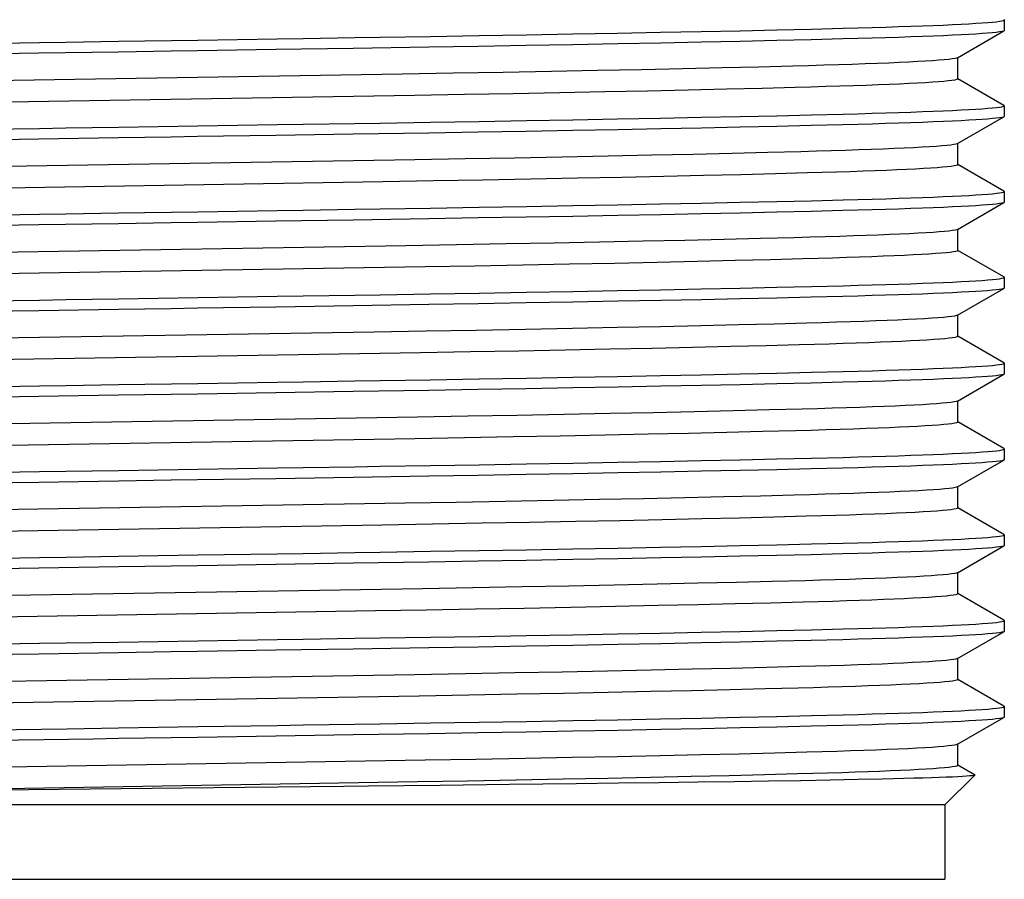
# Model space of a CAD drawing. Header units: centimetres. Extents: x 4745 to 39369, y 17389 to 19524.
# Tile 39 of 188: x 15568.67 to 15571.32, y 18144.56 to 18146.88. Entities that reach past the tile are written whole.
import ezdxf

# ---------------------------------------------------------------- set-up
doc = ezdxf.new("R2010")
doc.units = ezdxf.units.CM
doc.layers.add('$_urządzenia', color=250, linetype='Continuous')

# ---------------------------------------------------------------- blocks, each defined once
blk = doc.blocks.new('A$C92957c0b')
at = {"layer": '$_urządzenia'}
for p, q in [((-171.15, -1096.375), (-171.15, -1096.664)), ((-179.311, -1096.688), (-178.263, -1096.666)), ((-178.263, -1096.666), (-177.27, -1096.644)), ((-177.27, -1096.644), (-176.341, -1096.622)), ((-176.341, -1096.622), (-175.488, -1096.6)), ((-172.408, -1097.395), (-171.158, -1096.673)), ((-186.602, -1096.82), (-185.291, -1096.799)), ((-185.291, -1096.799), (-184.012, -1096.777)), ((-184.012, -1096.777), (-182.768, -1096.755)), ((-182.768, -1096.755), (-181.564, -1096.733)), ((-181.564, -1096.733), (-180.41, -1096.71)), ((-180.41, -1096.71), (-179.311, -1096.688)), ((-177.273, -1096.932), (-178.259, -1096.954)), ((-176.349, -1096.911), (-177.273, -1096.932)), ((-175.497, -1096.889), (-176.349, -1096.911)), ((-186.64, -1097.11), (-188.679, -1097.142)), ((-185.319, -1097.088), (-186.64, -1097.11)), ((-184.026, -1097.066), (-185.319, -1097.088)), ((-182.767, -1097.043), (-184.026, -1097.066)), ((-181.552, -1097.021), (-182.767, -1097.043)), ((-180.396, -1096.999), (-181.552, -1097.021)), ((-179.3, -1096.976), (-180.396, -1096.999)), ((-178.259, -1096.954), (-179.3, -1096.976)), ((-172.408, -1097.395), (-172.428, -1097.403)), ((-172.4, -1097.962), (-172.4, -1097.395)), ((-180.919, -1097.715), (-182.099, -1097.739)), ((-179.804, -1097.691), (-180.919, -1097.715)), ((-178.748, -1097.667), (-179.804, -1097.691)), ((-177.759, -1097.643), (-178.748, -1097.667)), ((-176.844, -1097.62), (-177.759, -1097.643)), ((-185.985, -1097.812), (-187.357, -1097.836)), ((-184.642, -1097.788), (-185.985, -1097.812)), ((-183.341, -1097.764), (-184.642, -1097.788)), ((-182.099, -1097.739), (-183.341, -1097.764)), ((-171.158, -1098.675), (-172.398, -1097.959)), ((-179.661, -1098.265), (-180.754, -1098.289)), ((-178.633, -1098.241), (-179.661, -1098.265)), ((-177.673, -1098.218), (-178.633, -1098.241)), ((-176.776, -1098.195), (-177.673, -1098.218)), ((-185.684, -1098.384), (-187.027, -1098.408)), ((-184.373, -1098.361), (-185.684, -1098.384)), ((-183.115, -1098.337), (-184.373, -1098.361)), ((-181.907, -1098.313), (-183.115, -1098.337)), ((-180.754, -1098.289), (-181.907, -1098.313)), ((-171.15, -1098.684), (-171.15, -1098.973)), ((-182.768, -1099.064), (-181.564, -1099.042)), ((-181.564, -1099.042), (-180.41, -1099.019)), ((-180.41, -1099.019), (-179.311, -1098.997)), ((-179.311, -1098.997), (-178.263, -1098.975)), ((-178.263, -1098.975), (-177.27, -1098.953)), ((-177.27, -1098.953), (-176.341, -1098.931)), ((-176.341, -1098.931), (-175.488, -1098.909)), ((-172.408, -1099.704), (-171.158, -1098.982)), ((-186.602, -1099.13), (-185.291, -1099.108)), ((-185.291, -1099.108), (-184.012, -1099.086)), ((-184.012, -1099.086), (-182.768, -1099.064)), ((-180.396, -1099.308), (-181.552, -1099.33)), ((-179.3, -1099.285), (-180.396, -1099.308)), ((-178.259, -1099.263), (-179.3, -1099.285)), ((-177.273, -1099.241), (-178.259, -1099.263)), ((-176.349, -1099.22), (-177.273, -1099.241)), ((-175.497, -1099.198), (-176.349, -1099.22)), ((-186.64, -1099.419), (-188.679, -1099.451)), ((-185.319, -1099.397), (-186.64, -1099.419)), ((-184.026, -1099.375), (-185.319, -1099.397)), ((-182.767, -1099.353), (-184.026, -1099.375)), ((-181.552, -1099.33), (-182.767, -1099.353)), ((-172.4, -1100.272), (-172.4, -1099.704)), ((-185.662, -1100.116), (-187.019, -1100.139)), ((-184.335, -1100.092), (-185.662, -1100.116)), ((-183.049, -1100.067), (-184.335, -1100.092)), ((-181.814, -1100.043), (-183.049, -1100.067)), ((-180.636, -1100.018), (-181.814, -1100.043)), ((-179.523, -1099.994), (-180.636, -1100.018)), ((-178.48, -1099.97), (-179.523, -1099.994)), ((-177.512, -1099.946), (-178.48, -1099.97)), ((-176.624, -1099.923), (-177.512, -1099.946)), ((-171.158, -1100.984), (-172.398, -1100.268)), ((-182.645, -1100.637), (-183.893, -1100.661)), ((-181.451, -1100.613), (-182.645, -1100.637)), ((-180.318, -1100.589), (-181.451, -1100.613)), ((-179.25, -1100.565), (-180.318, -1100.589)), ((-178.247, -1100.541), (-179.25, -1100.565)), ((-177.314, -1100.518), (-178.247, -1100.541)), ((-176.454, -1100.495), (-177.314, -1100.518)), ((-186.518, -1100.708), (-187.878, -1100.731)), ((-185.187, -1100.685), (-186.518, -1100.708)), ((-183.893, -1100.661), (-185.187, -1100.685)), ((-171.15, -1100.993), (-171.15, -1101.282)), ((-186.602, -1101.439), (-185.291, -1101.417)), ((-185.291, -1101.417), (-184.012, -1101.395)), ((-184.012, -1101.395), (-182.768, -1101.373)), ((-182.768, -1101.373), (-181.564, -1101.351)), ((-181.564, -1101.351), (-180.41, -1101.328)), ((-180.41, -1101.328), (-179.311, -1101.306)), ((-179.311, -1101.306), (-178.263, -1101.284)), ((-178.263, -1101.284), (-177.27, -1101.262)), ((-177.27, -1101.262), (-176.341, -1101.24)), ((-176.341, -1101.24), (-175.488, -1101.219)), ((-172.408, -1102.013), (-171.158, -1101.291)), ((-185.319, -1101.706), (-186.64, -1101.728)), ((-184.026, -1101.684), (-185.319, -1101.706)), ((-182.767, -1101.662), (-184.026, -1101.684)), ((-181.552, -1101.639), (-182.767, -1101.662)), ((-180.396, -1101.617), (-181.552, -1101.639)), ((-179.3, -1101.595), (-180.396, -1101.617)), ((-178.259, -1101.572), (-179.3, -1101.595)), ((-177.273, -1101.55), (-178.259, -1101.572)), ((-176.349, -1101.529), (-177.273, -1101.55)), ((-175.497, -1101.507), (-176.349, -1101.529)), ((-186.64, -1101.728), (-188.679, -1101.76)), ((-176.804, -1102.237), (-177.713, -1102.26)), ((-172.408, -1102.013), (-172.426, -1102.021)), ((-172.4, -1102.581), (-172.4, -1102.013)), ((-187.262, -1102.453), (-203.077, -1102.715)), ((-185.895, -1102.429), (-187.262, -1102.453)), ((-184.561, -1102.405), (-185.895, -1102.429)), ((-183.278, -1102.381), (-184.561, -1102.405)), ((-182.046, -1102.356), (-183.278, -1102.381)), ((-180.87, -1102.332), (-182.046, -1102.356)), ((-179.751, -1102.308), (-180.87, -1102.332)), ((-178.696, -1102.284), (-179.751, -1102.308)), ((-177.713, -1102.26), (-178.696, -1102.284)), ((-171.158, -1103.293), (-172.398, -1102.577)), ((-185.409, -1102.998), (-186.745, -1103.021)), ((-184.111, -1102.974), (-185.409, -1102.998)), ((-182.854, -1102.95), (-184.111, -1102.974)), ((-181.646, -1102.926), (-182.854, -1102.95)), ((-180.494, -1102.901), (-181.646, -1102.926)), ((-179.41, -1102.878), (-180.494, -1102.901)), ((-178.395, -1102.854), (-179.41, -1102.878)), ((-177.446, -1102.831), (-178.395, -1102.854)), ((-176.574, -1102.808), (-177.446, -1102.831)), ((-177.27, -1103.571), (-176.341, -1103.549)), ((-176.341, -1103.549), (-175.488, -1103.528)), ((-171.15, -1103.302), (-171.15, -1103.591)), ((-186.602, -1103.748), (-185.291, -1103.726)), ((-185.291, -1103.726), (-184.012, -1103.704)), ((-184.012, -1103.704), (-182.768, -1103.682)), ((-182.768, -1103.682), (-181.564, -1103.66)), ((-181.564, -1103.66), (-180.41, -1103.637)), ((-180.41, -1103.637), (-179.311, -1103.615)), ((-179.311, -1103.615), (-178.263, -1103.593)), ((-178.263, -1103.593), (-177.27, -1103.571)), ((-175.497, -1103.816), (-176.349, -1103.838)), ((-172.408, -1104.322), (-171.158, -1103.6)), ((-186.64, -1104.037), (-188.679, -1104.069)), ((-185.319, -1104.015), (-186.64, -1104.037)), ((-184.026, -1103.993), (-185.319, -1104.015)), ((-182.767, -1103.971), (-184.026, -1103.993)), ((-181.552, -1103.948), (-182.767, -1103.971)), ((-180.396, -1103.926), (-181.552, -1103.948)), ((-179.3, -1103.904), (-180.396, -1103.926)), ((-178.259, -1103.882), (-179.3, -1103.904)), ((-177.273, -1103.86), (-178.259, -1103.882)), ((-176.349, -1103.838), (-177.273, -1103.86)), ((-172.408, -1104.322), (-172.434, -1104.332)), ((-172.4, -1104.89), (-172.4, -1104.322)), ((-179.319, -1104.607), (-180.41, -1104.631)), ((-178.295, -1104.583), (-179.319, -1104.607)), ((-177.345, -1104.56), (-178.295, -1104.583)), ((-176.47, -1104.537), (-177.345, -1104.56)), ((-188.116, -1104.776), (-202.587, -1105.015)), ((-186.728, -1104.753), (-188.116, -1104.776)), ((-185.366, -1104.729), (-186.728, -1104.753)), ((-184.044, -1104.704), (-185.366, -1104.729)), ((-182.778, -1104.68), (-184.044, -1104.704)), ((-181.566, -1104.656), (-182.778, -1104.68)), ((-180.41, -1104.631), (-181.566, -1104.656)), ((-171.158, -1105.602), (-172.398, -1104.886)), ((-177.558, -1105.143), (-178.516, -1105.166)), ((-176.677, -1105.12), (-177.558, -1105.143)), ((-185.523, -1105.309), (-186.865, -1105.332)), ((-184.222, -1105.285), (-185.523, -1105.309)), ((-182.97, -1105.261), (-184.222, -1105.285)), ((-181.774, -1105.237), (-182.97, -1105.261)), ((-180.631, -1105.213), (-181.774, -1105.237)), ((-179.545, -1105.19), (-180.631, -1105.213)), ((-178.516, -1105.166), (-179.545, -1105.19)), ((-171.15, -1105.611), (-171.15, -1105.9)), ((-181.564, -1105.969), (-180.41, -1105.947)), ((-180.41, -1105.947), (-179.311, -1105.924)), ((-179.311, -1105.924), (-178.263, -1105.902)), ((-178.263, -1105.902), (-177.27, -1105.88)), ((-177.27, -1105.88), (-176.341, -1105.858)), ((-176.341, -1105.858), (-175.488, -1105.837)), ((-172.408, -1106.631), (-171.158, -1105.909)), ((-186.602, -1106.057), (-185.291, -1106.035)), ((-185.291, -1106.035), (-184.012, -1106.013)), ((-184.012, -1106.013), (-182.768, -1105.991)), ((-182.768, -1105.991), (-181.564, -1105.969)), ((-179.3, -1106.213), (-180.396, -1106.235)), ((-178.259, -1106.191), (-179.3, -1106.213)), ((-177.273, -1106.169), (-178.259, -1106.191)), ((-176.349, -1106.147), (-177.273, -1106.169)), ((-175.497, -1106.126), (-176.349, -1106.147)), ((-186.64, -1106.346), (-188.679, -1106.378)), ((-185.319, -1106.324), (-186.64, -1106.346)), ((-184.026, -1106.302), (-185.319, -1106.324)), ((-182.767, -1106.28), (-184.026, -1106.302)), ((-181.552, -1106.257), (-182.767, -1106.28)), ((-180.396, -1106.235), (-181.552, -1106.257)), ((-172.4, -1107.199), (-172.4, -1106.631)), ((-182.998, -1106.994), (-184.273, -1107.018)), ((-181.77, -1106.969), (-182.998, -1106.994)), ((-180.6, -1106.945), (-181.77, -1106.969)), ((-179.491, -1106.92), (-180.6, -1106.945)), ((-178.45, -1106.896), (-179.491, -1106.92)), ((-177.484, -1106.872), (-178.45, -1106.896)), ((-176.596, -1106.849), (-177.484, -1106.872)), ((-185.589, -1107.042), (-186.948, -1107.065)), ((-184.273, -1107.018), (-185.589, -1107.042)), ((-171.158, -1107.911), (-172.398, -1107.195)), ((-180.741, -1107.525), (-181.894, -1107.549)), ((-179.648, -1107.501), (-180.741, -1107.525)), ((-178.619, -1107.477), (-179.648, -1107.501)), ((-177.659, -1107.454), (-178.619, -1107.477)), ((-176.769, -1107.431), (-177.659, -1107.454)), ((-185.68, -1107.621), (-187.02, -1107.644)), ((-184.37, -1107.597), (-185.68, -1107.621)), ((-183.106, -1107.573), (-184.37, -1107.597)), ((-181.894, -1107.549), (-183.106, -1107.573)), ((-171.15, -1107.92), (-171.15, -1108.209)), ((-185.291, -1108.344), (-184.012, -1108.322)), ((-184.012, -1108.322), (-182.768, -1108.3)), ((-182.768, -1108.3), (-181.564, -1108.278)), ((-181.564, -1108.278), (-180.41, -1108.256)), ((-180.41, -1108.256), (-179.311, -1108.233)), ((-179.311, -1108.233), (-178.263, -1108.211)), ((-178.263, -1108.211), (-177.27, -1108.189)), ((-177.27, -1108.189), (-176.341, -1108.167)), ((-176.341, -1108.167), (-175.488, -1108.146)), ((-172.408, -1108.94), (-171.158, -1108.218)), ((-186.602, -1108.366), (-185.291, -1108.344)), ((-182.767, -1108.589), (-184.026, -1108.611)), ((-181.552, -1108.566), (-182.767, -1108.589)), ((-180.396, -1108.544), (-181.552, -1108.566)), ((-179.3, -1108.522), (-180.396, -1108.544)), ((-178.259, -1108.5), (-179.3, -1108.522)), ((-177.273, -1108.478), (-178.259, -1108.5)), ((-176.349, -1108.456), (-177.273, -1108.478)), ((-175.497, -1108.435), (-176.349, -1108.456)), ((-186.64, -1108.655), (-188.679, -1108.687)), ((-185.319, -1108.633), (-186.64, -1108.655)), ((-184.026, -1108.611), (-185.319, -1108.633)), ((-172.408, -1108.94), (-172.425, -1108.948)), ((-172.4, -1109.508), (-172.4, -1108.94)), ((-187.283, -1109.38), (-203.143, -1109.643)), ((-185.911, -1109.357), (-187.283, -1109.38)), ((-184.575, -1109.332), (-185.911, -1109.357)), ((-183.286, -1109.308), (-184.575, -1109.332)), ((-182.046, -1109.284), (-183.286, -1109.308)), ((-180.864, -1109.259), (-182.046, -1109.284)), ((-179.747, -1109.235), (-180.864, -1109.259)), ((-178.699, -1109.211), (-179.747, -1109.235)), ((-177.717, -1109.187), (-178.699, -1109.211)), ((-176.807, -1109.164), (-177.717, -1109.187)), ((-171.158, -1110.22), (-172.398, -1109.504)), ((-185.216, -1109.921), (-186.544, -1109.945)), ((-183.929, -1109.898), (-185.216, -1109.921)), ((-182.688, -1109.874), (-183.929, -1109.898)), ((-181.497, -1109.85), (-182.688, -1109.874)), ((-180.363, -1109.826), (-181.497, -1109.85)), ((-179.289, -1109.802), (-180.363, -1109.826)), ((-178.283, -1109.779), (-179.289, -1109.802)), ((-177.348, -1109.755), (-178.283, -1109.779)), ((-176.481, -1109.732), (-177.348, -1109.755)), ((-187.902, -1109.968), (-202.866, -1110.215)), ((-186.544, -1109.945), (-187.902, -1109.968)), ((-176.341, -1110.476), (-175.488, -1110.455)), ((-171.15, -1110.23), (-171.15, -1110.518)), ((-186.602, -1110.675), (-185.291, -1110.653)), ((-185.291, -1110.653), (-184.012, -1110.632)), ((-184.012, -1110.632), (-182.768, -1110.609)), ((-182.768, -1110.609), (-181.564, -1110.587)), ((-181.564, -1110.587), (-180.41, -1110.565)), ((-180.41, -1110.565), (-179.311, -1110.542)), ((-179.311, -1110.542), (-178.263, -1110.52)), ((-178.263, -1110.52), (-177.27, -1110.498)), ((-177.27, -1110.498), (-176.341, -1110.476)), ((-172.408, -1111.25), (-171.158, -1110.527)), ((-186.64, -1110.964), (-188.679, -1110.996)), ((-185.319, -1110.943), (-186.64, -1110.964)), ((-184.026, -1110.92), (-185.319, -1110.943)), ((-182.767, -1110.898), (-184.026, -1110.92)), ((-181.552, -1110.875), (-182.767, -1110.898)), ((-180.396, -1110.853), (-181.552, -1110.875)), ((-179.3, -1110.831), (-180.396, -1110.853)), ((-178.259, -1110.809), (-179.3, -1110.831)), ((-177.273, -1110.787), (-178.259, -1110.809)), ((-176.349, -1110.765), (-177.273, -1110.787)), ((-175.497, -1110.744), (-176.349, -1110.765)), ((-172.408, -1111.25), (-172.438, -1111.261)), ((-172.4, -1111.817), (-172.4, -1111.25)), ((-178.359, -1111.512), (-179.397, -1111.536)), ((-177.397, -1111.488), (-178.359, -1111.512)), ((-176.514, -1111.465), (-177.397, -1111.488)), ((-185.455, -1111.658), (-186.812, -1111.681)), ((-184.14, -1111.634), (-185.455, -1111.658)), ((-182.875, -1111.609), (-184.14, -1111.634)), ((-181.657, -1111.585), (-182.875, -1111.609)), ((-180.496, -1111.561), (-181.657, -1111.585)), ((-179.397, -1111.536), (-180.496, -1111.561)), ((-176.569, -1112.044), (-177.444, -1112.067)), ((-171.158, -1112.529), (-172.398, -1111.813)), ((-188.078, -1112.28), (-203.033, -1112.527)), ((-186.717, -1112.257), (-188.078, -1112.28)), ((-185.383, -1112.234), (-186.717, -1112.257)), ((-184.08, -1112.21), (-185.383, -1112.234)), ((-182.82, -1112.186), (-184.08, -1112.21)), ((-181.614, -1112.161), (-182.82, -1112.186)), ((-180.475, -1112.137), (-181.614, -1112.161)), ((-179.4, -1112.114), (-180.475, -1112.137)), ((-178.392, -1112.09), (-179.4, -1112.114)), ((-177.444, -1112.067), (-178.392, -1112.09)), ((-171.15, -1112.539), (-171.15, -1112.827)), ((-179.311, -1112.852), (-178.263, -1112.829)), ((-178.263, -1112.829), (-177.27, -1112.807)), ((-177.27, -1112.807), (-176.341, -1112.785)), ((-176.341, -1112.785), (-175.488, -1112.764)), ((-172.408, -1113.559), (-171.158, -1112.837)), ((-186.602, -1112.984), (-185.291, -1112.963)), ((-185.291, -1112.963), (-184.012, -1112.941)), ((-184.012, -1112.941), (-182.768, -1112.918)), ((-182.768, -1112.918), (-181.564, -1112.896)), ((-181.564, -1112.896), (-180.41, -1112.874)), ((-180.41, -1112.874), (-179.311, -1112.852)), ((-177.273, -1113.096), (-178.259, -1113.118)), ((-176.349, -1113.074), (-177.273, -1113.096)), ((-175.497, -1113.053), (-176.349, -1113.074)), ((-186.64, -1113.273), (-188.679, -1113.306)), ((-185.319, -1113.252), (-186.64, -1113.273)), ((-184.026, -1113.23), (-185.319, -1113.252)), ((-182.767, -1113.207), (-184.026, -1113.23)), ((-181.552, -1113.185), (-182.767, -1113.207)), ((-180.396, -1113.162), (-181.552, -1113.185)), ((-179.3, -1113.14), (-180.396, -1113.162)), ((-178.259, -1113.118), (-179.3, -1113.14)), ((-172.408, -1113.559), (-172.415, -1113.562)), ((-172.4, -1114.126), (-172.4, -1113.549)), ((-181.83, -1113.898), (-183.053, -1113.922)), ((-180.661, -1113.873), (-181.83, -1113.898)), ((-179.554, -1113.849), (-180.661, -1113.873)), ((-178.515, -1113.825), (-179.554, -1113.849)), ((-177.549, -1113.801), (-178.515, -1113.825)), ((-176.651, -1113.778), (-177.549, -1113.801)), ((-185.659, -1113.97), (-187.025, -1113.994)), ((-184.326, -1113.946), (-185.659, -1113.97)), ((-183.053, -1113.922), (-184.326, -1113.946)), ((-171.158, -1114.838), (-172.398, -1114.122)), ((-179.573, -1114.427), (-180.666, -1114.451)), ((-178.54, -1114.403), (-179.573, -1114.427)), ((-177.579, -1114.379), (-178.54, -1114.403)), ((-176.697, -1114.357), (-177.579, -1114.379)), ((-185.568, -1114.546), (-186.902, -1114.569)), ((-184.272, -1114.522), (-185.568, -1114.546)), ((-183.022, -1114.499), (-184.272, -1114.522)), ((-181.818, -1114.475), (-183.022, -1114.499)), ((-180.666, -1114.451), (-181.818, -1114.475)), ((-171.15, -1114.848), (-171.15, -1115.136)), ((-184.012, -1115.25), (-182.768, -1115.228)), ((-182.768, -1115.228), (-181.564, -1115.205)), ((-181.564, -1115.205), (-180.41, -1115.183)), ((-180.41, -1115.183), (-179.311, -1115.161)), ((-179.311, -1115.161), (-178.263, -1115.138)), ((-178.263, -1115.138), (-177.27, -1115.116)), ((-177.27, -1115.116), (-176.341, -1115.094)), ((-176.341, -1115.094), (-175.488, -1115.073)), ((-172.408, -1115.868), (-171.158, -1115.146)), ((-186.602, -1115.293), (-185.291, -1115.272)), ((-185.291, -1115.272), (-184.012, -1115.25)), ((-181.552, -1115.494), (-182.767, -1115.516)), ((-180.396, -1115.471), (-181.552, -1115.494)), ((-179.3, -1115.449), (-180.396, -1115.471)), ((-178.259, -1115.427), (-179.3, -1115.449)), ((-177.273, -1115.405), (-178.259, -1115.427)), ((-176.349, -1115.383), (-177.273, -1115.405)), ((-175.497, -1115.362), (-176.349, -1115.383)), ((-186.64, -1115.582), (-188.679, -1115.615)), ((-185.319, -1115.561), (-186.64, -1115.582)), ((-184.026, -1115.539), (-185.319, -1115.561)), ((-182.767, -1115.516), (-184.026, -1115.539)), ((-172.408, -1115.868), (-172.432, -1115.877)), ((-172.4, -1116.435), (-172.4, -1115.868)), ((-185.379, -1116.274), (-186.739, -1116.298)), ((-184.054, -1116.25), (-185.379, -1116.274)), ((-182.787, -1116.226), (-184.054, -1116.25)), ((-181.571, -1116.201), (-182.787, -1116.226)), ((-180.412, -1116.177), (-181.571, -1116.201)), ((-179.319, -1116.153), (-180.412, -1116.177)), ((-178.292, -1116.129), (-179.319, -1116.153)), ((-177.336, -1116.105), (-178.292, -1116.129)), ((-176.462, -1116.082), (-177.336, -1116.105)), ((-171.949, -1116.691), (-172.398, -1116.432)), ((-183.027, -1116.808), (-184.289, -1116.832)), ((-181.821, -1116.784), (-183.027, -1116.808)), ((-180.673, -1116.76), (-181.821, -1116.784)), ((-179.584, -1116.736), (-180.673, -1116.76)), ((-178.56, -1116.712), (-179.584, -1116.736)), ((-177.606, -1116.689), (-178.56, -1116.712)), ((-176.721, -1116.666), (-177.606, -1116.689)), ((-175.095, -1116.818), (-175.827, -1116.832)), ((-174.436, -1116.804), (-175.095, -1116.818)), ((-172.75, -1117.5), (-171.947, -1116.697)), ((-191.6, -1117.027), (-203.284, -1117.15)), ((-185.602, -1116.856), (-186.947, -1116.879)), ((-184.471, -1116.951), (-186.338, -1116.972)), ((-184.289, -1116.832), (-185.602, -1116.856)), ((-182.678, -1116.93), (-184.471, -1116.951)), ((-181.534, -1116.916), (-182.678, -1116.93)), ((-180.439, -1116.902), (-181.534, -1116.916)), ((-179.4, -1116.887), (-180.439, -1116.902)), ((-178.419, -1116.873), (-179.4, -1116.887)), ((-177.496, -1116.86), (-178.419, -1116.873)), ((-176.631, -1116.846), (-177.496, -1116.86)), ((-175.827, -1116.832), (-176.631, -1116.846)), ((-172.75, -1117.5), (-217.25, -1117.5)), ((-172.75, -1117.5), (-172.75, -1119.5)), ((-217.25, -1119.5), (-172.75, -1119.5))]:
    blk.add_line(p, q, dxfattribs=at)
for points in [[(-175.488, -1096.6), (-175.089, -1096.59), (-174.706, -1096.579), (-174.341, -1096.568), (-173.995, -1096.557), (-173.666, -1096.546), (-173.355, -1096.535), (-173.065, -1096.524), (-172.794, -1096.513), (-172.544, -1096.501), (-172.313, -1096.49), (-172.103, -1096.479), (-171.913, -1096.468), (-171.745, -1096.457), (-171.597, -1096.446), (-171.47, -1096.435), (-171.364, -1096.424), (-171.279, -1096.413), (-171.216, -1096.402), (-171.173, -1096.391), (-171.152, -1096.38), (-171.15, -1096.375)], [(-171.15, -1096.375), (-171.153, -1096.37), (-171.158, -1096.366)], [(-171.158, -1096.673), (-171.174, -1096.68), (-171.217, -1096.691), (-171.281, -1096.701), (-171.366, -1096.712), (-171.472, -1096.723), (-171.598, -1096.734), (-171.745, -1096.745), (-171.913, -1096.756), (-172.101, -1096.768), (-172.311, -1096.779), (-172.54, -1096.79), (-172.79, -1096.801), (-173.061, -1096.812), (-173.352, -1096.823), (-173.664, -1096.835), (-173.995, -1096.846), (-174.344, -1096.857), (-174.711, -1096.868), (-175.096, -1096.879), (-175.497, -1096.889)], [(-171.15, -1096.664), (-171.153, -1096.669), (-171.158, -1096.673)], [(-195, -1096.952), (-192.859, -1096.919), (-190.73, -1096.885)], [(-190.73, -1096.885), (-190.028, -1096.874), (-188.638, -1096.853)], [(-188.638, -1096.853), (-187.952, -1096.842), (-186.602, -1096.82)], [(-201.321, -1097.051), (-199.241, -1097.019), (-197.129, -1096.986)], [(-197.129, -1096.986), (-196.42, -1096.975), (-195, -1096.952)], [(-188.679, -1097.142), (-190.759, -1097.174), (-192.871, -1097.208)], [(-195, -1097.241), (-197.141, -1097.274), (-199.27, -1097.308)], [(-192.871, -1097.208), (-193.58, -1097.219), (-195, -1097.241)], [(-172.428, -1097.403), (-172.477, -1097.415), (-172.55, -1097.427), (-172.647, -1097.439), (-172.768, -1097.451), (-172.913, -1097.463), (-173.08, -1097.475), (-173.271, -1097.487), (-173.484, -1097.499), (-173.72, -1097.512), (-173.98, -1097.524), (-174.263, -1097.536), (-174.568, -1097.548), (-174.897, -1097.56), (-175.247, -1097.572), (-175.618, -1097.584), (-176.008, -1097.596), (-176.417, -1097.608), (-176.844, -1097.62)], [(-187.357, -1097.836), (-201.136, -1098.064), (-203.224, -1098.099)], [(-172.4, -1097.962), (-172.406, -1097.971), (-172.434, -1097.982), (-172.486, -1097.994), (-172.56, -1098.006), (-172.658, -1098.017), (-172.777, -1098.029), (-172.92, -1098.041), (-173.085, -1098.053), (-173.273, -1098.065), (-173.483, -1098.077), (-173.716, -1098.089), (-173.97, -1098.101), (-174.248, -1098.113), (-174.548, -1098.125), (-174.87, -1098.137), (-175.213, -1098.149), (-175.575, -1098.16), (-175.957, -1098.172), (-176.357, -1098.184), (-176.776, -1098.195)], [(-187.027, -1098.408), (-201.257, -1098.643), (-203.309, -1098.678)], [(-175.488, -1098.909), (-175.089, -1098.899), (-174.706, -1098.888), (-174.341, -1098.877), (-173.995, -1098.866), (-173.666, -1098.855), (-173.355, -1098.844), (-173.065, -1098.833), (-172.794, -1098.822), (-172.544, -1098.811), (-172.313, -1098.799), (-172.103, -1098.788), (-171.913, -1098.777), (-171.745, -1098.766), (-171.597, -1098.755), (-171.47, -1098.744), (-171.364, -1098.733), (-171.279, -1098.722), (-171.216, -1098.711), (-171.173, -1098.7), (-171.152, -1098.689), (-171.15, -1098.684)], [(-171.15, -1098.684), (-171.153, -1098.679), (-171.158, -1098.675)], [(-171.158, -1098.982), (-171.174, -1098.989), (-171.217, -1099), (-171.281, -1099.011), (-171.366, -1099.022), (-171.472, -1099.032), (-171.598, -1099.043), (-171.745, -1099.054), (-171.913, -1099.066), (-172.101, -1099.077), (-172.311, -1099.088), (-172.54, -1099.099), (-172.79, -1099.11), (-173.061, -1099.121), (-173.352, -1099.133), (-173.664, -1099.144), (-173.995, -1099.155), (-174.344, -1099.166), (-174.711, -1099.177), (-175.096, -1099.188), (-175.497, -1099.198)], [(-171.15, -1098.973), (-171.153, -1098.978), (-171.158, -1098.982)], [(-201.321, -1099.36), (-199.241, -1099.328), (-197.129, -1099.295)], [(-197.129, -1099.295), (-196.42, -1099.284), (-195, -1099.261)], [(-195, -1099.261), (-192.859, -1099.228), (-190.73, -1099.194)], [(-190.73, -1099.194), (-190.028, -1099.183), (-188.638, -1099.162)], [(-188.638, -1099.162), (-187.952, -1099.151), (-186.602, -1099.13)], [(-195, -1099.55), (-197.141, -1099.584), (-199.27, -1099.617)], [(-192.871, -1099.517), (-193.58, -1099.528), (-195, -1099.55)], [(-188.679, -1099.451), (-190.759, -1099.484), (-192.871, -1099.517)], [(-172.449, -1099.718), (-172.509, -1099.73), (-172.593, -1099.742), (-172.701, -1099.754), (-172.833, -1099.766), (-172.988, -1099.778), (-173.167, -1099.79), (-173.369, -1099.802), (-173.595, -1099.814), (-173.844, -1099.827), (-174.117, -1099.839), (-174.412, -1099.851), (-174.73, -1099.863), (-175.069, -1099.875), (-175.429, -1099.888), (-175.809, -1099.899), (-176.207, -1099.911), (-176.624, -1099.923)], [(-172.408, -1099.704), (-172.413, -1099.706), (-172.449, -1099.718)], [(-187.019, -1100.139), (-200.788, -1100.367), (-202.88, -1100.402)], [(-172.4, -1100.272), (-172.411, -1100.283), (-172.444, -1100.294), (-172.502, -1100.306), (-172.582, -1100.318), (-172.686, -1100.329), (-172.812, -1100.341), (-172.961, -1100.353), (-173.132, -1100.365), (-173.325, -1100.377), (-173.541, -1100.389), (-173.779, -1100.401), (-174.039, -1100.413), (-174.321, -1100.425), (-174.625, -1100.437), (-174.95, -1100.449), (-175.297, -1100.46), (-175.664, -1100.472), (-176.05, -1100.484), (-176.454, -1100.495)], [(-187.878, -1100.731), (-200.734, -1100.944), (-203.484, -1100.99)], [(-175.488, -1101.219), (-175.089, -1101.208), (-174.706, -1101.197), (-174.341, -1101.186), (-173.995, -1101.175), (-173.666, -1101.164), (-173.355, -1101.153), (-173.065, -1101.142), (-172.794, -1101.131), (-172.544, -1101.12), (-172.313, -1101.108), (-172.103, -1101.097), (-171.913, -1101.086), (-171.745, -1101.075), (-171.597, -1101.064), (-171.47, -1101.053), (-171.364, -1101.042), (-171.279, -1101.031), (-171.216, -1101.02), (-171.173, -1101.009), (-171.152, -1100.998), (-171.15, -1100.993)], [(-171.15, -1100.993), (-171.153, -1100.988), (-171.158, -1100.984)], [(-188.638, -1101.471), (-187.952, -1101.46), (-186.602, -1101.439)], [(-171.158, -1101.291), (-171.174, -1101.298), (-171.217, -1101.309), (-171.281, -1101.32), (-171.366, -1101.331), (-171.472, -1101.342), (-171.598, -1101.353), (-171.745, -1101.364), (-171.913, -1101.375), (-172.101, -1101.386), (-172.311, -1101.397), (-172.54, -1101.408), (-172.79, -1101.419), (-173.061, -1101.43), (-173.352, -1101.442), (-173.664, -1101.453), (-173.995, -1101.464), (-174.344, -1101.475), (-174.711, -1101.486), (-175.096, -1101.497), (-175.497, -1101.507)], [(-171.15, -1101.282), (-171.153, -1101.287), (-171.158, -1101.291)], [(-201.321, -1101.669), (-199.241, -1101.637), (-197.129, -1101.604)], [(-197.129, -1101.604), (-196.42, -1101.593), (-195, -1101.57)], [(-195, -1101.57), (-192.859, -1101.537), (-190.73, -1101.504)], [(-190.73, -1101.504), (-190.028, -1101.493), (-188.638, -1101.471)], [(-195, -1101.859), (-197.141, -1101.893), (-199.27, -1101.926)], [(-192.871, -1101.826), (-193.58, -1101.837), (-195, -1101.859)], [(-188.679, -1101.76), (-190.759, -1101.793), (-192.871, -1101.826)], [(-172.426, -1102.021), (-172.474, -1102.032), (-172.545, -1102.044), (-172.639, -1102.056), (-172.758, -1102.068), (-172.9, -1102.08), (-173.065, -1102.092), (-173.254, -1102.105), (-173.467, -1102.117), (-173.702, -1102.129), (-173.959, -1102.141), (-174.24, -1102.153), (-174.542, -1102.165), (-174.866, -1102.177), (-175.212, -1102.189), (-175.581, -1102.201), (-175.971, -1102.213), (-176.379, -1102.225), (-176.804, -1102.237)], [(-172.4, -1102.581), (-172.4, -1102.583), (-172.417, -1102.595), (-172.457, -1102.606), (-172.52, -1102.618), (-172.606, -1102.63), (-172.715, -1102.641), (-172.847, -1102.653), (-173.001, -1102.665), (-173.178, -1102.677), (-173.379, -1102.689), (-173.603, -1102.701), (-173.849, -1102.713), (-174.117, -1102.725), (-174.407, -1102.737), (-174.718, -1102.749), (-175.049, -1102.761), (-175.401, -1102.773), (-175.773, -1102.785), (-176.164, -1102.796), (-176.574, -1102.808)], [(-186.745, -1103.021), (-200.97, -1103.257), (-203.029, -1103.291)], [(-171.15, -1103.302), (-171.153, -1103.297), (-171.158, -1103.293)], [(-175.488, -1103.528), (-175.089, -1103.517), (-174.706, -1103.506), (-174.341, -1103.495), (-173.995, -1103.484), (-173.666, -1103.473), (-173.355, -1103.462), (-173.065, -1103.451), (-172.794, -1103.44), (-172.544, -1103.429), (-172.313, -1103.418), (-172.103, -1103.406), (-171.913, -1103.395), (-171.745, -1103.384), (-171.597, -1103.373), (-171.47, -1103.362), (-171.364, -1103.351), (-171.279, -1103.34), (-171.216, -1103.329), (-171.173, -1103.318), (-171.152, -1103.307), (-171.15, -1103.302)], [(-195, -1103.88), (-192.859, -1103.846), (-190.73, -1103.813)], [(-190.73, -1103.813), (-190.028, -1103.802), (-188.638, -1103.78)], [(-188.638, -1103.78), (-187.952, -1103.769), (-186.602, -1103.748)], [(-171.158, -1103.6), (-171.174, -1103.607), (-171.217, -1103.618), (-171.281, -1103.629), (-171.366, -1103.64), (-171.472, -1103.651), (-171.598, -1103.662), (-171.745, -1103.673), (-171.913, -1103.684), (-172.101, -1103.695), (-172.311, -1103.706), (-172.54, -1103.717), (-172.79, -1103.728), (-173.061, -1103.74), (-173.352, -1103.751), (-173.664, -1103.762), (-173.995, -1103.773), (-174.344, -1103.784), (-174.711, -1103.795), (-175.096, -1103.806), (-175.497, -1103.816)], [(-171.15, -1103.591), (-171.153, -1103.596), (-171.158, -1103.6)], [(-201.321, -1103.979), (-199.241, -1103.946), (-197.129, -1103.913)], [(-197.129, -1103.913), (-196.42, -1103.902), (-195, -1103.88)], [(-188.679, -1104.069), (-190.759, -1104.102), (-192.871, -1104.135)], [(-195, -1104.168), (-197.141, -1104.202), (-199.27, -1104.235)], [(-192.871, -1104.135), (-193.58, -1104.146), (-195, -1104.168)], [(-172.434, -1104.332), (-172.487, -1104.344), (-172.564, -1104.356), (-172.664, -1104.368), (-172.787, -1104.38), (-172.935, -1104.392), (-173.105, -1104.404), (-173.299, -1104.416), (-173.516, -1104.428), (-173.755, -1104.441), (-174.018, -1104.453), (-174.304, -1104.465), (-174.613, -1104.477), (-174.943, -1104.489), (-175.295, -1104.501), (-175.668, -1104.513), (-176.059, -1104.525), (-176.47, -1104.537)], [(-172.4, -1104.89), (-172.403, -1104.895), (-172.426, -1104.907), (-172.472, -1104.918), (-172.542, -1104.93), (-172.634, -1104.942), (-172.75, -1104.954), (-172.888, -1104.966), (-173.048, -1104.978), (-173.231, -1104.989), (-173.435, -1105.001), (-173.663, -1105.013), (-173.914, -1105.025), (-174.187, -1105.037), (-174.482, -1105.049), (-174.798, -1105.061), (-175.135, -1105.073), (-175.492, -1105.085), (-175.869, -1105.097), (-176.264, -1105.108), (-176.677, -1105.12)], [(-186.865, -1105.332), (-201.12, -1105.568), (-203.169, -1105.602)], [(-175.488, -1105.837), (-175.089, -1105.826), (-174.706, -1105.815), (-174.341, -1105.804), (-173.995, -1105.793), (-173.666, -1105.782), (-173.355, -1105.771), (-173.065, -1105.76), (-172.794, -1105.749), (-172.544, -1105.738), (-172.313, -1105.727), (-172.103, -1105.715), (-171.913, -1105.704), (-171.745, -1105.693), (-171.597, -1105.682), (-171.47, -1105.671), (-171.364, -1105.66), (-171.279, -1105.649), (-171.216, -1105.638), (-171.173, -1105.627), (-171.152, -1105.616), (-171.15, -1105.611)], [(-171.15, -1105.611), (-171.153, -1105.606), (-171.158, -1105.602)], [(-171.158, -1105.909), (-171.174, -1105.916), (-171.217, -1105.927), (-171.281, -1105.938), (-171.366, -1105.949), (-171.472, -1105.96), (-171.598, -1105.971), (-171.745, -1105.982), (-171.913, -1105.993), (-172.101, -1106.004), (-172.311, -1106.015), (-172.54, -1106.026), (-172.79, -1106.037), (-173.061, -1106.049), (-173.352, -1106.06), (-173.664, -1106.071), (-173.995, -1106.082), (-174.344, -1106.093), (-174.711, -1106.104), (-175.096, -1106.115), (-175.497, -1106.126)], [(-171.15, -1105.9), (-171.153, -1105.905), (-171.158, -1105.909)], [(-197.129, -1106.222), (-196.42, -1106.211), (-195, -1106.189)], [(-195, -1106.189), (-192.859, -1106.155), (-190.73, -1106.122)], [(-190.73, -1106.122), (-190.028, -1106.111), (-188.638, -1106.089)], [(-188.638, -1106.089), (-187.952, -1106.078), (-186.602, -1106.057)], [(-201.321, -1106.288), (-199.241, -1106.255), (-197.129, -1106.222)], [(-195, -1106.477), (-197.141, -1106.511), (-199.27, -1106.544)], [(-192.871, -1106.444), (-193.58, -1106.455), (-195, -1106.477)], [(-188.679, -1106.378), (-190.759, -1106.411), (-192.871, -1106.444)], [(-172.445, -1106.644), (-172.504, -1106.656), (-172.586, -1106.668), (-172.693, -1106.68), (-172.823, -1106.692), (-172.976, -1106.704), (-173.153, -1106.716), (-173.353, -1106.729), (-173.575, -1106.741), (-173.82, -1106.753), (-174.091, -1106.765), (-174.385, -1106.777), (-174.702, -1106.79), (-175.041, -1106.802), (-175.401, -1106.814), (-175.78, -1106.826), (-176.179, -1106.838), (-176.596, -1106.849)], [(-172.408, -1106.631), (-172.411, -1106.633), (-172.445, -1106.644)], [(-186.948, -1107.065), (-200.686, -1107.293), (-202.777, -1107.328)], [(-172.4, -1107.199), (-172.406, -1107.207), (-172.434, -1107.219), (-172.486, -1107.23), (-172.561, -1107.242), (-172.659, -1107.254), (-172.78, -1107.266), (-172.924, -1107.278), (-173.09, -1107.29), (-173.278, -1107.301), (-173.488, -1107.313), (-173.72, -1107.325), (-173.975, -1107.337), (-174.251, -1107.349), (-174.55, -1107.361), (-174.87, -1107.373), (-175.212, -1107.385), (-175.573, -1107.397), (-175.954, -1107.408), (-176.353, -1107.42), (-176.769, -1107.431)], [(-187.02, -1107.644), (-201.273, -1107.88), (-203.325, -1107.914)], [(-175.488, -1108.146), (-175.089, -1108.135), (-174.706, -1108.124), (-174.341, -1108.113), (-173.995, -1108.103), (-173.666, -1108.091), (-173.355, -1108.08), (-173.065, -1108.069), (-172.794, -1108.058), (-172.544, -1108.047), (-172.313, -1108.036), (-172.103, -1108.025), (-171.913, -1108.013), (-171.745, -1108.002), (-171.597, -1107.991), (-171.47, -1107.98), (-171.364, -1107.969), (-171.279, -1107.958), (-171.216, -1107.947), (-171.173, -1107.936), (-171.152, -1107.926), (-171.15, -1107.92)], [(-171.15, -1107.92), (-171.153, -1107.915), (-171.158, -1107.911)], [(-171.158, -1108.218), (-171.174, -1108.225), (-171.217, -1108.236), (-171.281, -1108.247), (-171.366, -1108.258), (-171.472, -1108.269), (-171.598, -1108.28), (-171.745, -1108.291), (-171.913, -1108.302), (-172.101, -1108.313), (-172.311, -1108.324), (-172.54, -1108.335), (-172.79, -1108.347), (-173.061, -1108.358), (-173.352, -1108.369), (-173.664, -1108.38), (-173.995, -1108.391), (-174.344, -1108.402), (-174.711, -1108.413), (-175.096, -1108.424), (-175.497, -1108.435)], [(-171.15, -1108.209), (-171.153, -1108.215), (-171.158, -1108.218)], [(-201.321, -1108.597), (-199.241, -1108.564), (-197.129, -1108.531)], [(-197.129, -1108.531), (-196.42, -1108.52), (-195, -1108.498)], [(-195, -1108.498), (-192.859, -1108.464), (-190.73, -1108.431)], [(-190.73, -1108.431), (-190.028, -1108.42), (-188.638, -1108.398)], [(-188.638, -1108.398), (-187.952, -1108.387), (-186.602, -1108.366)], [(-195, -1108.786), (-197.141, -1108.82), (-199.27, -1108.853)], [(-192.871, -1108.753), (-193.58, -1108.764), (-195, -1108.786)], [(-188.679, -1108.687), (-190.759, -1108.72), (-192.871, -1108.753)], [(-172.425, -1108.948), (-172.471, -1108.959), (-172.542, -1108.971), (-172.636, -1108.983), (-172.754, -1108.995), (-172.895, -1109.007), (-173.059, -1109.019), (-173.248, -1109.031), (-173.459, -1109.044), (-173.694, -1109.056), (-173.953, -1109.068), (-174.235, -1109.08), (-174.54, -1109.093), (-174.866, -1109.105), (-175.214, -1109.117), (-175.583, -1109.129), (-175.972, -1109.141), (-176.381, -1109.152), (-176.807, -1109.164)], [(-172.4, -1109.508), (-172.412, -1109.52), (-172.447, -1109.531), (-172.506, -1109.543), (-172.587, -1109.555), (-172.691, -1109.566), (-172.818, -1109.578), (-172.968, -1109.59), (-173.14, -1109.602), (-173.336, -1109.614), (-173.554, -1109.626), (-173.794, -1109.638), (-174.056, -1109.65), (-174.34, -1109.662), (-174.645, -1109.674), (-174.971, -1109.686), (-175.319, -1109.698), (-175.687, -1109.709), (-176.075, -1109.721), (-176.481, -1109.732)], [(-175.488, -1110.455), (-175.089, -1110.444), (-174.706, -1110.433), (-174.341, -1110.423), (-173.995, -1110.412), (-173.666, -1110.401), (-173.355, -1110.389), (-173.065, -1110.378), (-172.794, -1110.367), (-172.544, -1110.356), (-172.313, -1110.345), (-172.103, -1110.334), (-171.913, -1110.322), (-171.745, -1110.311), (-171.597, -1110.3), (-171.47, -1110.289), (-171.364, -1110.278), (-171.279, -1110.267), (-171.216, -1110.256), (-171.173, -1110.245), (-171.152, -1110.235), (-171.15, -1110.23)], [(-171.15, -1110.23), (-171.153, -1110.224), (-171.158, -1110.22)], [(-190.73, -1110.74), (-190.028, -1110.729), (-188.638, -1110.707)], [(-188.638, -1110.707), (-187.952, -1110.696), (-186.602, -1110.675)], [(-171.158, -1110.527), (-171.174, -1110.534), (-171.217, -1110.545), (-171.281, -1110.556), (-171.366, -1110.567), (-171.472, -1110.578), (-171.598, -1110.589), (-171.745, -1110.6), (-171.913, -1110.611), (-172.101, -1110.622), (-172.311, -1110.633), (-172.54, -1110.644), (-172.79, -1110.656), (-173.061, -1110.667), (-173.352, -1110.678), (-173.664, -1110.689), (-173.995, -1110.7), (-174.344, -1110.711), (-174.711, -1110.722), (-175.096, -1110.733), (-175.497, -1110.744)], [(-171.15, -1110.518), (-171.153, -1110.524), (-171.158, -1110.527)], [(-201.321, -1110.906), (-199.241, -1110.873), (-197.129, -1110.84)], [(-197.129, -1110.84), (-196.42, -1110.829), (-195, -1110.807)], [(-195, -1110.807), (-192.859, -1110.773), (-190.73, -1110.74)], [(-195, -1111.095), (-197.141, -1111.129), (-199.27, -1111.162)], [(-192.871, -1111.062), (-193.58, -1111.073), (-195, -1111.095)], [(-188.679, -1110.996), (-190.759, -1111.029), (-192.871, -1111.062)], [(-172.438, -1111.261), (-172.493, -1111.273), (-172.572, -1111.284), (-172.674, -1111.296), (-172.799, -1111.308), (-172.948, -1111.32), (-173.12, -1111.332), (-173.315, -1111.345), (-173.533, -1111.357), (-173.775, -1111.369), (-174.038, -1111.381), (-174.326, -1111.393), (-174.637, -1111.405), (-174.972, -1111.418), (-175.328, -1111.43), (-175.704, -1111.442), (-176.1, -1111.454), (-176.514, -1111.465)], [(-186.812, -1111.681), (-201.255, -1111.92), (-202.653, -1111.944)], [(-172.4, -1111.817), (-172.401, -1111.82), (-172.418, -1111.831), (-172.458, -1111.843), (-172.522, -1111.855), (-172.608, -1111.866), (-172.718, -1111.878), (-172.85, -1111.89), (-173.004, -1111.902), (-173.18, -1111.914), (-173.38, -1111.926), (-173.602, -1111.938), (-173.847, -1111.95), (-174.114, -1111.962), (-174.403, -1111.974), (-174.714, -1111.985), (-175.045, -1111.997), (-175.396, -1112.009), (-175.767, -1112.021), (-176.159, -1112.032), (-176.569, -1112.044)], [(-175.488, -1112.764), (-175.089, -1112.753), (-174.706, -1112.742), (-174.341, -1112.732), (-173.995, -1112.721), (-173.666, -1112.71), (-173.355, -1112.699), (-173.065, -1112.687), (-172.794, -1112.676), (-172.544, -1112.665), (-172.313, -1112.654), (-172.103, -1112.643), (-171.913, -1112.632), (-171.745, -1112.62), (-171.597, -1112.609), (-171.47, -1112.598), (-171.364, -1112.587), (-171.279, -1112.576), (-171.216, -1112.565), (-171.173, -1112.554), (-171.152, -1112.544), (-171.15, -1112.539)], [(-171.15, -1112.539), (-171.153, -1112.533), (-171.158, -1112.529)], [(-171.158, -1112.837), (-171.174, -1112.843), (-171.217, -1112.854), (-171.281, -1112.865), (-171.366, -1112.876), (-171.472, -1112.887), (-171.598, -1112.898), (-171.745, -1112.909), (-171.913, -1112.92), (-172.101, -1112.931), (-172.311, -1112.942), (-172.54, -1112.954), (-172.79, -1112.965), (-173.061, -1112.976), (-173.352, -1112.987), (-173.664, -1112.998), (-173.995, -1113.009), (-174.344, -1113.02), (-174.711, -1113.031), (-175.096, -1113.042), (-175.497, -1113.053)], [(-171.15, -1112.827), (-171.153, -1112.833), (-171.158, -1112.837)], [(-195, -1113.116), (-192.859, -1113.082), (-190.73, -1113.049)], [(-190.73, -1113.049), (-190.028, -1113.038), (-188.638, -1113.016)], [(-188.638, -1113.016), (-187.952, -1113.005), (-186.602, -1112.984)], [(-201.321, -1113.215), (-199.241, -1113.182), (-197.129, -1113.149)], [(-197.129, -1113.149), (-196.42, -1113.138), (-195, -1113.116)], [(-192.871, -1113.371), (-193.58, -1113.382), (-195, -1113.405)], [(-188.679, -1113.306), (-190.759, -1113.338), (-192.871, -1113.371)], [(-195, -1113.405), (-197.141, -1113.438), (-199.27, -1113.471)], [(-172.415, -1113.562), (-172.453, -1113.574), (-172.515, -1113.585), (-172.602, -1113.597), (-172.712, -1113.609), (-172.847, -1113.621), (-173.005, -1113.634), (-173.185, -1113.646), (-173.389, -1113.658), (-173.617, -1113.67), (-173.867, -1113.682), (-174.14, -1113.695), (-174.435, -1113.707), (-174.752, -1113.719), (-175.09, -1113.731), (-175.45, -1113.743), (-175.831, -1113.755), (-176.231, -1113.766), (-176.651, -1113.778)], [(-187.025, -1113.994), (-200.805, -1114.222), (-202.896, -1114.257)], [(-172.4, -1114.126), (-172.403, -1114.132), (-172.426, -1114.143), (-172.472, -1114.155), (-172.541, -1114.167), (-172.633, -1114.178), (-172.748, -1114.19), (-172.887, -1114.202), (-173.048, -1114.214), (-173.233, -1114.226), (-173.442, -1114.238), (-173.673, -1114.25), (-173.926, -1114.262), (-174.202, -1114.274), (-174.499, -1114.286), (-174.817, -1114.298), (-175.155, -1114.31), (-175.513, -1114.322), (-175.89, -1114.334), (-176.285, -1114.345), (-176.697, -1114.357)], [(-186.902, -1114.569), (-201.125, -1114.805), (-203.179, -1114.839)], [(-175.488, -1115.073), (-175.089, -1115.062), (-174.706, -1115.052), (-174.341, -1115.041), (-173.995, -1115.03), (-173.666, -1115.019), (-173.355, -1115.008), (-173.065, -1114.996), (-172.794, -1114.985), (-172.544, -1114.974), (-172.313, -1114.963), (-172.103, -1114.952), (-171.913, -1114.941), (-171.745, -1114.929), (-171.597, -1114.918), (-171.47, -1114.907), (-171.364, -1114.896), (-171.279, -1114.885), (-171.216, -1114.874), (-171.173, -1114.864), (-171.152, -1114.853), (-171.15, -1114.848)], [(-171.15, -1114.848), (-171.153, -1114.842), (-171.158, -1114.838)], [(-171.158, -1115.146), (-171.174, -1115.152), (-171.217, -1115.163), (-171.281, -1115.174), (-171.366, -1115.185), (-171.472, -1115.196), (-171.598, -1115.207), (-171.745, -1115.218), (-171.913, -1115.229), (-172.101, -1115.24), (-172.311, -1115.251), (-172.54, -1115.263), (-172.79, -1115.274), (-173.061, -1115.285), (-173.352, -1115.296), (-173.664, -1115.307), (-173.995, -1115.318), (-174.344, -1115.329), (-174.711, -1115.34), (-175.096, -1115.351), (-175.497, -1115.362)], [(-171.15, -1115.136), (-171.153, -1115.142), (-171.158, -1115.146)], [(-200.454, -1115.51), (-199.113, -1115.489), (-197.067, -1115.457)], [(-197.067, -1115.457), (-196.38, -1115.447), (-195, -1115.425)], [(-195, -1115.425), (-192.859, -1115.391), (-190.73, -1115.358)], [(-190.73, -1115.358), (-190.028, -1115.347), (-188.638, -1115.325)], [(-188.638, -1115.325), (-187.952, -1115.315), (-186.602, -1115.293)], [(-195, -1115.715), (-195.674, -1115.725), (-198.36, -1115.766)], [(-192.871, -1115.68), (-193.58, -1115.691), (-195, -1115.714)], [(-188.679, -1115.615), (-190.759, -1115.647), (-192.871, -1115.68)], [(-172.432, -1115.877), (-172.484, -1115.889), (-172.559, -1115.901), (-172.657, -1115.913), (-172.78, -1115.925), (-172.926, -1115.937), (-173.096, -1115.949), (-173.29, -1115.961), (-173.508, -1115.974), (-173.749, -1115.986), (-174.013, -1115.998), (-174.299, -1116.01), (-174.606, -1116.022), (-174.935, -1116.034), (-175.287, -1116.047), (-175.66, -1116.058), (-176.052, -1116.07), (-176.462, -1116.082)], [(-186.739, -1116.298), (-201.224, -1116.538), (-202.628, -1116.561)], [(-172.4, -1116.435), (-172.404, -1116.442), (-172.43, -1116.454), (-172.479, -1116.465), (-172.551, -1116.477), (-172.646, -1116.489), (-172.763, -1116.501), (-172.902, -1116.512), (-173.065, -1116.524), (-173.25, -1116.536), (-173.458, -1116.548), (-173.688, -1116.56), (-173.94, -1116.572), (-174.214, -1116.584), (-174.51, -1116.596), (-174.827, -1116.608), (-175.166, -1116.62), (-175.526, -1116.632), (-175.907, -1116.643), (-176.305, -1116.655), (-176.721, -1116.666)], [(-171.947, -1116.697), (-171.95, -1116.699), (-171.974, -1116.706), (-172.018, -1116.713), (-172.083, -1116.72), (-172.169, -1116.726), (-172.274, -1116.733), (-172.401, -1116.74), (-172.548, -1116.748), (-172.716, -1116.755), (-172.905, -1116.762), (-173.114, -1116.769), (-173.341, -1116.776), (-173.587, -1116.783), (-173.851, -1116.79), (-174.134, -1116.797), (-174.436, -1116.804)], [(-171.949, -1116.691), (-171.947, -1116.692), (-171.947, -1116.697)], [(-186.947, -1116.879), (-201.23, -1117.115), (-203.281, -1117.15)], [(-186.338, -1116.972), (-188.272, -1116.993), (-188.928, -1117), (-191.6, -1117.027)]]:
    blk.add_lwpolyline(points, dxfattribs=at)

msp = doc.modelspace()

# ---------------------------------------------------------------- block references
at = {"layer": '$_urządzenia', "xscale": 0.1, "yscale": 0.1, "zscale": 0.1}
msp.add_blockref('A$C92957c0b', (15588.4344, 18256.5127), dxfattribs=at)

doc.saveas('drawing.dxf')
